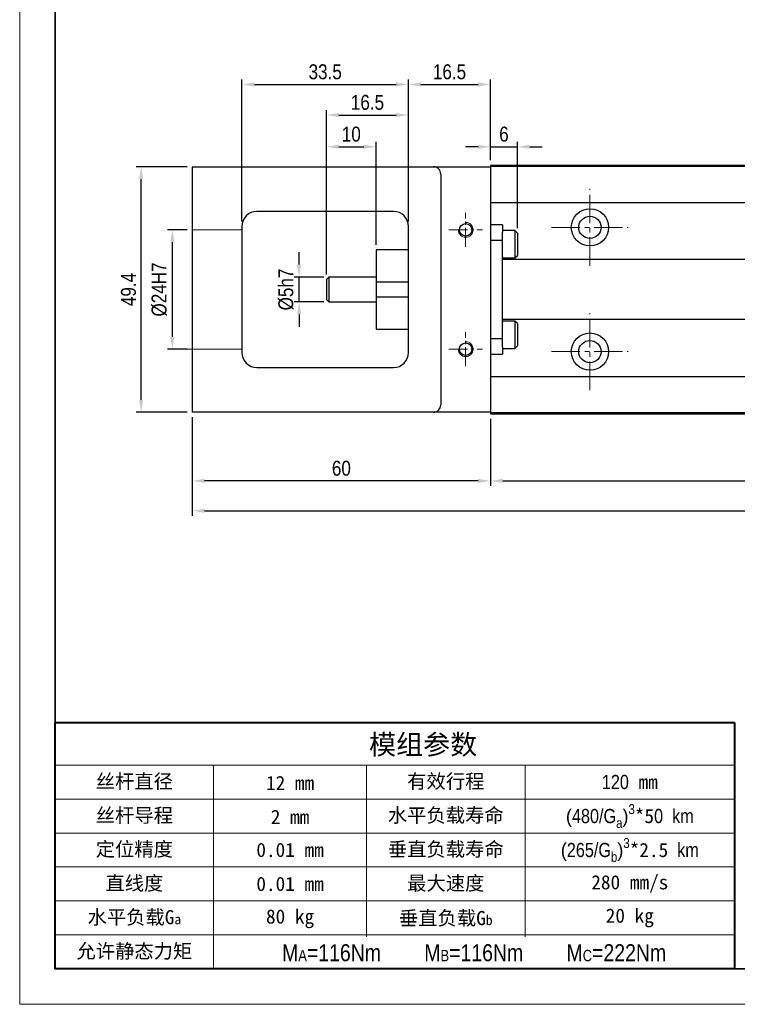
# Model space of a CAD drawing. Header units: millimetres. Extents: x 100 to 1971, y 30 to 690.
# Tile 9 of 20: x 583 to 727, y 30 to 228. Entities that reach past the tile are written whole.
import ezdxf

# ---------------------------------------------------------------- set-up
doc = ezdxf.new("R2010")
doc.units = ezdxf.units.MM
doc.linetypes.add('CENTER2', pattern=[28.575, 19.05, -3.175, 3.175, -3.175])
doc.linetypes.add('DASHED', pattern=[19.05, 12.7, -6.35])
doc.layers.get('Defpoints').update_dxf_attribs({"lineweight": 13})
for name, color, linetype, lineweight in [('小粗', 7, 'Continuous', 25), ('标注', 3, 'Continuous', 13), ('点划线', 1, 'CENTER2', 13), ('粗线', 7, 'Continuous', 35), ('细线', 7, 'Continuous', 13), ('虚线', 253, 'DASHED', 13)]:
    doc.layers.add(name, color=color, linetype=linetype, lineweight=lineweight)
doc.styles.add('3.5', font='ARIALN.TTF', dxfattribs={"height": 3})
doc.styles.add('7', font='ARIALN.TTF', dxfattribs={"height": 7})
doc.dimstyles.new('A4—对齐', dxfattribs={"dimtxt": 3, "dimasz": 2.5, "dimexe": 1, "dimexo": 1, "dimgap": 1, "dimtad": 1, "dimdec": 1, "dimzin": 9, "dimdsep": 46, "dimtxsty": '3.5', "dimcen": 2.5, "dimadec": 0, "dimazin": 0, "dimtm": 1e-09, "dimtfac": 1, "dimtdec": 1, "dimtmove": 0, "dimatfit": 3, "dimfxl": 0, "dimtolj": 1, "dimarcsym": 0})

# ---------------------------------------------------------------- blocks, each defined once
blk = doc.blocks.new('A4图框')
at = {"layer": '粗线'}
blk.add_lwpolyline([(5, 205), (292, 205), (292, 5), (5, 5)], close=True, dxfattribs=at)
at = {"layer": '细线'}
blk.add_lwpolyline([(0, 210), (297, 210), (297, 0), (0, 0)], close=True, dxfattribs=at)
blk = doc.blocks.new('*D61')
at = {"layer": 'Defpoints', "color": 0, "transparency": 16777216}
for p in [(639.04, 176.28), (645.05, 176.28), (645.05, 171.28)]:
    blk.add_point(p, dxfattribs=at)
at = {"layer": '标注', "color": 0, "lineweight": -2, "transparency": 16777216}
for p, q in [((639.04, 178.78), (639.04, 181.28)), ((644.05, 176.28), (638.04, 176.28)), ((639.04, 171.28), (639.04, 176.28)), ((644.05, 171.28), (638.04, 171.28)), ((639.04, 168.78), (639.04, 166.28))]:
    blk.add_line(p, q, dxfattribs=at)
at = {"layer": '标注', "color": 0, "transparency": 16777216}
for points in [[(638.63, 178.78), (639.46, 178.78), (639.04, 176.28)], [(638.63, 168.78), (639.46, 168.78), (639.04, 171.28)]]:
    blk.add_solid(points, dxfattribs=at)
at = {"layer": '标注', "color": 0, "transparency": 16777216, "insert": (636.43, 173.78), "char_height": 3, "attachment_point": 5, "rotation": 90, "style": '3.5'}
blk.add_mtext('\\A1;%%C5h7', dxfattribs=at)
blk = doc.blocks.new('*D62')
at = {"layer": 'Defpoints', "color": 0, "transparency": 16777216}
for p in [(613.55, 185.78), (617.55, 185.78), (617.55, 161.78)]:
    blk.add_point(p, dxfattribs=at)
at = {"layer": '标注', "color": 0, "lineweight": -2, "transparency": 16777216}
for p, q in [((616.55, 185.78), (612.55, 185.78)), ((613.55, 164.28), (613.55, 183.28)), ((616.55, 161.78), (612.55, 161.78))]:
    blk.add_line(p, q, dxfattribs=at)
at = {"layer": '标注', "color": 0, "transparency": 16777216}
for points in [[(613.13, 183.28), (613.97, 183.28), (613.55, 185.78)], [(613.13, 164.28), (613.97, 164.28), (613.55, 161.78)]]:
    blk.add_solid(points, dxfattribs=at)
at = {"layer": '标注', "color": 0, "transparency": 16777216, "insert": (610.93, 173.78), "char_height": 3, "attachment_point": 5, "rotation": 90, "style": '3.5'}
blk.add_mtext('\\A1;%%C24H7', dxfattribs=at)
blk = doc.blocks.new('*D63')
at = {"layer": 'Defpoints', "color": 0, "transparency": 16777216}
for p in [(607.28, 198.48), (617.55, 198.48), (617.55, 149.08)]:
    blk.add_point(p, dxfattribs=at)
at = {"layer": '标注', "color": 0, "lineweight": -2, "transparency": 16777216}
for p, q in [((616.55, 198.48), (606.28, 198.48)), ((607.28, 151.58), (607.28, 195.98)), ((616.55, 149.08), (606.28, 149.08))]:
    blk.add_line(p, q, dxfattribs=at)
at = {"layer": '标注', "color": 0, "transparency": 16777216}
for points in [[(606.86, 195.98), (607.69, 195.98), (607.28, 198.48)], [(606.86, 151.58), (607.69, 151.58), (607.28, 149.08)]]:
    blk.add_solid(points, dxfattribs=at)
at = {"layer": '标注', "color": 0, "transparency": 16777216, "insert": (604.74, 173.78), "char_height": 3, "attachment_point": 5, "rotation": 90, "style": '3.5'}
blk.add_mtext('\\A1;49.4', dxfattribs=at)
blk = doc.blocks.new('*D64')
at = {"layer": 'Defpoints', "color": 0, "transparency": 16777216}
for p in [(654.55, 202.48), (654.55, 181.78), (644.55, 175.78)]:
    blk.add_point(p, dxfattribs=at)
at = {"layer": '标注', "color": 0, "lineweight": -2, "transparency": 16777216}
for p, q in [((644.55, 176.78), (644.55, 203.48)), ((647.05, 202.48), (652.05, 202.48)), ((654.55, 182.78), (654.55, 203.48))]:
    blk.add_line(p, q, dxfattribs=at)
at = {"layer": '标注', "color": 0, "transparency": 16777216}
for points in [[(647.05, 202.89), (647.05, 202.06), (644.55, 202.48)], [(652.05, 202.89), (652.05, 202.06), (654.55, 202.48)]]:
    blk.add_solid(points, dxfattribs=at)
at = {"layer": '标注', "color": 0, "transparency": 16777216, "insert": (649.55, 205.01), "char_height": 3, "attachment_point": 5, "style": '3.5'}
blk.add_mtext('\\A1;10', dxfattribs=at)
blk = doc.blocks.new('*D65')
at = {"layer": 'Defpoints', "color": 0, "transparency": 16777216}
for p in [(661.05, 208.87), (661.05, 186.48), (644.55, 175.78)]:
    blk.add_point(p, dxfattribs=at)
at = {"layer": '标注', "color": 0, "lineweight": -2, "transparency": 16777216}
for p, q in [((644.55, 176.78), (644.55, 209.87)), ((647.05, 208.87), (658.55, 208.87)), ((661.05, 187.48), (661.05, 209.87))]:
    blk.add_line(p, q, dxfattribs=at)
at = {"layer": '标注', "color": 0, "transparency": 16777216}
for points in [[(647.05, 209.28), (647.05, 208.45), (644.55, 208.87)], [(658.55, 209.28), (658.55, 208.45), (661.05, 208.87)]]:
    blk.add_solid(points, dxfattribs=at)
at = {"layer": '标注', "color": 0, "transparency": 16777216, "insert": (652.8, 211.4), "char_height": 3, "attachment_point": 5, "style": '3.5'}
blk.add_mtext('\\A1;16.5', dxfattribs=at)
blk = doc.blocks.new('*D66')
at = {"layer": 'Defpoints', "color": 0, "transparency": 16777216}
for p in [(661.05, 215.02), (627.55, 186.48), (661.05, 186.48)]:
    blk.add_point(p, dxfattribs=at)
at = {"layer": '标注', "color": 0, "lineweight": -2, "transparency": 16777216}
for p, q in [((627.55, 187.48), (627.55, 216.02)), ((661.05, 187.48), (661.05, 216.02)), ((630.05, 215.02), (658.55, 215.02))]:
    blk.add_line(p, q, dxfattribs=at)
at = {"layer": '标注', "color": 0, "transparency": 16777216}
for points in [[(630.05, 215.44), (630.05, 214.6), (627.55, 215.02)], [(658.55, 215.44), (658.55, 214.6), (661.05, 215.02)]]:
    blk.add_solid(points, dxfattribs=at)
at = {"layer": '标注', "color": 0, "transparency": 16777216, "insert": (644.3, 217.55), "char_height": 3, "attachment_point": 5, "style": '3.5'}
blk.add_mtext('\\A1;33.5', dxfattribs=at)
blk = doc.blocks.new('*D67')
at = {"layer": 'Defpoints', "color": 0, "transparency": 16777216}
for p in [(677.55, 215.02), (677.55, 198.78), (661.05, 186.48)]:
    blk.add_point(p, dxfattribs=at)
at = {"layer": '标注', "color": 0, "lineweight": -2, "transparency": 16777216}
for p, q in [((661.05, 187.48), (661.05, 216.02)), ((677.55, 199.78), (677.55, 216.02)), ((663.55, 215.02), (675.05, 215.02))]:
    blk.add_line(p, q, dxfattribs=at)
at = {"layer": '标注', "color": 0, "transparency": 16777216}
for points in [[(663.55, 215.44), (663.55, 214.6), (661.05, 215.02)], [(675.05, 215.44), (675.05, 214.6), (677.55, 215.02)]]:
    blk.add_solid(points, dxfattribs=at)
at = {"layer": '标注', "color": 0, "transparency": 16777216, "insert": (669.3, 217.55), "char_height": 3, "attachment_point": 5, "style": '3.5'}
blk.add_mtext('\\A1;16.5', dxfattribs=at)
blk = doc.blocks.new('*D68')
at = {"layer": 'Defpoints', "color": 0, "transparency": 16777216}
for p in [(682.95, 202.48), (677.55, 198.78), (682.95, 185.12)]:
    blk.add_point(p, dxfattribs=at)
at = {"layer": '标注', "color": 0, "lineweight": -2, "transparency": 16777216}
for p, q in [((675.05, 202.48), (672.55, 202.48)), ((677.55, 199.78), (677.55, 203.48)), ((677.55, 202.48), (682.95, 202.48)), ((682.95, 186.12), (682.95, 203.48)), ((685.45, 202.48), (687.95, 202.48))]:
    blk.add_line(p, q, dxfattribs=at)
at = {"layer": '标注', "color": 0, "transparency": 16777216}
for points in [[(675.05, 202.89), (675.05, 202.06), (677.55, 202.48)], [(685.45, 202.89), (685.45, 202.06), (682.95, 202.48)]]:
    blk.add_solid(points, dxfattribs=at)
at = {"layer": '标注', "color": 0, "transparency": 16777216, "insert": (680.25, 205.01), "char_height": 3, "attachment_point": 5, "style": '3.5'}
blk.add_mtext('\\A1;6', dxfattribs=at)
blk = doc.blocks.new('*D69')
at = {"layer": 'Defpoints', "color": 0, "transparency": 16777216}
for p in [(617.55, 149.08), (677.55, 148.78), (617.55, 135.28)]:
    blk.add_point(p, dxfattribs=at)
at = {"layer": '标注', "color": 0, "lineweight": -2, "transparency": 16777216}
for p, q in [((617.55, 148.08), (617.55, 134.28)), ((677.55, 147.78), (677.55, 134.28)), ((675.05, 135.28), (620.05, 135.28))]:
    blk.add_line(p, q, dxfattribs=at)
at = {"layer": '标注', "color": 0, "transparency": 16777216}
for points in [[(620.05, 135.69), (620.05, 134.86), (617.55, 135.28)], [(675.05, 135.69), (675.05, 134.86), (677.55, 135.28)]]:
    blk.add_solid(points, dxfattribs=at)
at = {"layer": '标注', "color": 0, "transparency": 16777216, "insert": (647.55, 137.81), "char_height": 3, "attachment_point": 5, "style": '3.5'}
blk.add_mtext('\\A1;60', dxfattribs=at)
blk = doc.blocks.new('*D70')
at = {"layer": 'Defpoints', "color": 0, "transparency": 16777216}
for p in [(677.55, 148.78), (877.55, 148.78), (877.55, 135.28)]:
    blk.add_point(p, dxfattribs=at)
at = {"layer": '标注', "color": 0, "lineweight": -2, "transparency": 16777216}
for p, q in [((677.55, 147.78), (677.55, 134.28)), ((877.55, 147.78), (877.55, 134.28)), ((680.05, 135.28), (875.05, 135.28))]:
    blk.add_line(p, q, dxfattribs=at)
at = {"layer": '标注', "color": 0, "transparency": 16777216}
for points in [[(680.05, 135.69), (680.05, 134.86), (677.55, 135.28)], [(875.05, 135.69), (875.05, 134.86), (877.55, 135.28)]]:
    blk.add_solid(points, dxfattribs=at)
at = {"layer": '标注', "color": 0, "transparency": 16777216, "insert": (777.55, 137.81), "char_height": 3, "width": 27.1458, "attachment_point": 5, "style": '3.5'}
blk.add_mtext('\\A1;200', dxfattribs=at)
blk = doc.blocks.new('*D71')
at = {"layer": 'Defpoints', "color": 0, "transparency": 16777216}
for p in [(617.55, 149.08), (887.55, 149.58), (887.55, 129.28)]:
    blk.add_point(p, dxfattribs=at)
at = {"layer": '标注', "color": 0, "lineweight": -2, "transparency": 16777216}
for p, q in [((887.55, 148.58), (887.55, 128.28)), ((617.55, 148.08), (617.55, 128.28)), ((620.05, 129.28), (885.05, 129.28))]:
    blk.add_line(p, q, dxfattribs=at)
at = {"layer": '标注', "color": 0, "transparency": 16777216}
for points in [[(620.05, 129.69), (620.05, 128.86), (617.55, 129.28)], [(885.05, 129.69), (885.05, 128.86), (887.55, 129.28)]]:
    blk.add_solid(points, dxfattribs=at)
at = {"layer": '标注', "color": 0, "transparency": 16777216, "insert": (752.55, 131.81), "char_height": 3, "width": 31.5025, "attachment_point": 5, "style": '3.5'}
blk.add_mtext('\\A1;270', dxfattribs=at)

msp = doc.modelspace()

# ---------------------------------------------------------------- linework, layer by layer
at = {"layer": '小粗'}
for p, q in [((617.55, 198.48), (617.55, 149.08)), ((617.55, 198.48), (677.55, 198.48)), ((677.55, 198.78), (877.55, 198.78)), ((677.55, 198.78), (677.55, 148.78)), ((677.55, 198.58), (877.55, 198.58)), ((667.55, 196.98), (667.55, 150.58)), ((677.55, 191.28), (877.55, 191.28)), ((658.05, 189.48), (630.55, 189.48)), ((627.55, 186.48), (627.55, 161.08)), ((661.05, 161.08), (661.05, 186.48)), ((679.95, 186.78), (677.55, 186.78)), ((679.95, 186.78), (679.95, 185.31)), ((679.95, 162.81), (679.95, 184.75)), ((682.45, 185.62), (680.15, 185.62)), ((682.95, 185.12), (682.45, 185.62)), ((682.45, 185.62), (682.45, 180.12)), ((682.95, 185.12), (682.95, 180.62)), ((679.95, 183.61), (677.55, 183.61)), ((661.05, 181.78), (654.55, 181.78)), ((654.55, 181.78), (654.55, 165.78)), ((682.45, 180.12), (682.95, 180.62)), ((746.75, 179.78), (679.95, 179.78)), ((680.15, 180.12), (682.45, 180.12)), ((645.05, 176.28), (644.55, 175.78)), ((654.55, 176.28), (645.05, 176.28)), ((645.05, 176.28), (645.05, 171.28)), ((644.55, 175.78), (644.55, 171.78)), ((661.05, 175.28), (654.55, 175.28)), ((644.55, 171.78), (645.05, 171.28)), ((645.05, 171.28), (654.55, 171.28)), ((654.55, 172.28), (661.05, 172.28)), ((679.95, 167.78), (746.75, 167.78)), ((682.45, 167.44), (680.15, 167.44)), ((682.95, 166.94), (682.45, 167.44)), ((682.45, 167.44), (682.45, 161.94)), ((682.95, 166.94), (682.95, 162.44)), ((654.55, 165.78), (661.05, 165.78)), ((677.55, 163.94), (679.95, 163.94)), ((682.45, 161.94), (682.95, 162.44)), ((677.55, 160.78), (679.95, 160.78)), ((679.95, 162.25), (679.95, 160.78)), ((680.15, 161.94), (682.45, 161.94)), ((630.55, 158.08), (658.05, 158.08)), ((677.55, 156.28), (877.55, 156.28)), ((677.55, 149.08), (617.55, 149.08)), ((877.55, 148.98), (677.55, 148.98)), ((677.55, 148.78), (877.55, 148.78))]:
    msp.add_line(p, q, dxfattribs=at)
for centre, radius in [((697.55, 186.28), 3.75), ((697.55, 186.28), 2.25), ((672.55, 185.78), 1.25), ((697.55, 161.28), 3.75), ((672.55, 161.78), 1.25), ((697.55, 161.28), 2.25)]:
    msp.add_circle(centre, radius, dxfattribs=at)
for centre, radius, start, end in [((666.05, 196.98), 1.5, 0, 90), ((630.55, 186.48), 3, 90, 180), ((658.05, 186.48), 3, 0, 90), ((680.15, 185.42), 0.2, 90, 180), ((680.15, 180.32), 0.2, 180, 270), ((680.15, 167.24), 0.2, 90, 180), ((630.55, 161.08), 3, 180, 270), ((658.05, 161.08), 3, 270, 0), ((680.15, 162.14), 0.2, 180, 270), ((666.05, 150.58), 1.5, 270, 0)]:
    msp.add_arc(centre, radius, start, end, dxfattribs=at)
for points in [[(679.95, 184.75), (679.95, 184.95), (679.95, 185.13), (679.95, 185.31)], [(679.95, 162.25), (679.95, 162.42), (679.95, 162.61), (679.95, 162.81)]]:
    msp.add_open_spline(points, degree=3, dxfattribs=at)
at = {"layer": '标注'}
for p, q in [((644.55, 198.48), (644.55, 202.15)), ((617.55, 161.78), (614.29, 161.78)), ((589.96, 78.12), (726.64, 78.12)), ((621.85, 78.12), (621.85, 37.12)), ((652.61, 78.12), (652.61, 43.59)), ((684.5, 78.12), (684.5, 43.59)), ((589.96, 71.29), (726.64, 71.29)), ((589.96, 64.45), (726.64, 64.45)), ((589.96, 57.62), (726.64, 57.62)), ((589.96, 50.79), (726.64, 50.79)), ((589.96, 43.95), (726.64, 43.95))]:
    msp.add_line(p, q, dxfattribs=at)
at = {"layer": '标注', "lineweight": 40}
for points in [[(726.64, 86.66), (726.64, 37.12), (589.96, 37.12), (589.96, 86.66)], [(589.96, 86.66), (726.64, 86.66)]]:
    msp.add_lwpolyline(points, dxfattribs=at)
at = {"layer": '标注'}
for centre in [(672.55, 185.78), (672.55, 161.78)]:
    msp.add_arc(centre, 1.5, 180, 90, dxfattribs=at)
at = {"layer": '点划线', "ltscale": 0.3}
for p, q in [((697.55, 178.56), (697.55, 194)), ((689.83, 186.28), (705.27, 186.28)), ((697.55, 153.56), (697.55, 169)), ((689.83, 161.28), (705.27, 161.28))]:
    msp.add_line(p, q, dxfattribs=at)
at = {"layer": '点划线', "ltscale": 0.2}
for p, q in [((672.55, 182.37), (672.55, 189.19)), ((669.14, 185.78), (675.96, 185.78)), ((672.55, 158.37), (672.55, 165.19)), ((669.14, 161.78), (675.96, 161.78))]:
    msp.add_line(p, q, dxfattribs=at)
at = {"layer": '虚线'}
for p, q in [((627.55, 185.78), (617.55, 185.78)), ((627.55, 161.78), (617.55, 161.78))]:
    msp.add_line(p, q, dxfattribs=at)

# ---------------------------------------------------------------- block references
at = {"layer": '标注', "xscale": 1.423719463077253, "yscale": 1.423719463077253, "zscale": 1.423719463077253}
msp.add_blockref('A4图框', (582.84, 30), dxfattribs=at)

# ---------------------------------------------------------------- texts
at = {"layer": '标注', "attachment_point": 5, "style": '7'}
for s, insert, char_height, width in [('{\\fSimSun|b0|i0|c134|p2;模组参数}', (664, 82.03), 3.9864, 136.6771), ('{\\fSimSun|b0|i0|c134|p2;丝杆直径}', (605.91, 74.7), 2.8474, 31.8898), ('{\\fSimSun|b0|i0|c134|p34;12 mm}', (637.23, 74.52), 2.8474, 30.7522), ('{\\fSimSun|b0|i0|c134|p34;有效行程}', (668.55, 74.7), 2.8474, 31.8914), ('120{\\fSimSun|b0|i0|c134|p34; mm}', (705.57, 74.7), 2.8474, 42.1436), ('{\\fSimSun|b0|i0|c134|p2;丝杆导程}', (605.91, 67.87), 2.8474, 31.8898), ('{\\fSimSun|b0|i0|c134|p34;水平负载寿命}', (668.55, 67.87), 2.8474, 31.8914), ('\\A1;{\\fYouYuan|b0|i0|c134|p49;\\H0.95995x;(}480/G{\\H0.7x;\\S ^ a;\\fYouYuan|b0|i0|c134|p49;\\H1.37137x;)\\fArial Narrow|b0|i0|c134|p34;\\H0.7292x;\\S3^  ;\\fSimSun|b0|i0|c134|p34;\\H1.42858x;*5}0  km', (705.57, 67.87), 2.84744, 42.1436), ('{\\fSimSun|b0|i0|c134|p34;2 mm}', (637.23, 67.69), 2.8474, 30.7522), ('\\A1;{\\fYouYuan|b0|i0|c134|p49;\\H0.95995x;(}265/G{\\H0.7x;\\S ^ b;\\fYouYuan|b0|i0|c134|p49;\\H1.37136x;)\\fArial Narrow|b0|i0|c134|p34;\\H0.7292x;\\S3^  ;\\fSimSun|b0|i0|c134|p34;\\H1.42858x;*2.5}  km', (705.57, 61.04), 2.84744, 42.1436), ('{\\fSimSun|b0|i0|c134|p2;定位精度}', (605.91, 61.04), 2.8474, 31.8898), ('{\\fSimSun|b0|i0|c134|p34;0.01 mm}', (637.23, 61.04), 2.8474, 30.7522), ('{\\fSimSun|b0|i0|c134|p34;垂直负载寿命}', (668.55, 61.04), 2.8474, 31.8914), ('{\\fSimSun|b0|i0|c134|p2;直线度}', (605.91, 54.2), 2.8474, 31.8898), ('{\\fSimSun|b0|i0|c134|p34;0.01 mm}', (637.23, 54.2), 2.8474, 30.7522), ('{\\fSimSun|b0|i0|c134|p34;最大速度}', (668.55, 54.2), 2.8474, 31.8914), ('{\\fSimSun|b0|i0|c134|p34;280 mm/s}', (705.57, 54.2), 2.8474, 42.1436), ('{\\fSimSun|b0|i0|c134|p34;水平负载G\\H0.70397x;a}', (605.91, 47.37), 2.8474, 31.8898), ('{\\fSimSun|b0|i0|c134|p34;80 kg}', (637.23, 47.19), 2.8474, 30.7522), ('{\\fSimSun|b0|i0|c134|p34;垂直负载G\\H0.70397x;b}', (668.55, 47.19), 2.8474, 31.8914), ('{\\fSimSun|b0|i0|c134|p34;20 kg}', (705.57, 47.37), 2.8474, 42.1436), ('{\\fSimSun|b0|i0|c134|p34;允许静态力矩}', (605.91, 40.54), 2.8474, 31.8898), ('{\\H1.2x;M\\H0.66667x;A\\H1.5x;=116Nm        M\\H0.66667x;B\\H1.5x;=116Nm        M\\H0.66667x;C\\H1.5x;=222Nm \\H1.16666x; \\fSimSun|b0|i0|c134|p34; }', (674.25, 40.35), 2.84744, 104.7873)]:
    msp.add_mtext(s, dxfattribs=dict(at, insert=insert, char_height=char_height, width=width))

# ---------------------------------------------------------------- dimensions: what is measured, and where the dimension line sits
at = {"layer": '标注'}
for base, p1, p2, picture, middle in [((661.05, 215.02), (627.55, 186.48), (661.05, 186.48), '*D66', (644.3, 217.55)), ((677.55, 215.02), (661.05, 186.48), (677.55, 198.78), '*D67', (669.3, 217.55)), ((661.05, 208.87), (644.55, 175.78), (661.05, 186.48), '*D65', (652.8, 211.4)), ((654.55, 202.48), (644.55, 175.78), (654.55, 181.78), '*D64', (649.55, 205.01))]:
    dim = msp.add_linear_dim(base=base, p1=p1, p2=p2, dimstyle='A4—对齐', dxfattribs=at)
    dim.commit()
    dim.dimension.update_dxf_attribs({"geometry": picture, "text_midpoint": middle})
for base, p1, p2, text, picture, middle in [((682.95, 202.48), (677.55, 198.78), (682.95, 185.12), '6', '*D68', (680.25, 205.01)), ((887.55, 129.28), (617.55, 149.08), (887.55, 149.58), '270', '*D71', (752.55, 131.81)), ((877.55, 135.28), (677.55, 148.78), (877.55, 148.78), '200', '*D70', (777.55, 137.81))]:
    dim = msp.add_linear_dim(base=base, p1=p1, p2=p2, text=text, dimstyle='A4—对齐', dxfattribs=at)
    dim.commit()
    dim.dimension.update_dxf_attribs({"geometry": picture, "text_midpoint": middle})
dim = msp.add_linear_dim(base=(607.28, 198.48), p1=(617.55, 149.08), p2=(617.55, 198.48), angle=90, dimstyle='A4—对齐', dxfattribs=at)
dim.commit()
dim.dimension.update_dxf_attribs({"geometry": '*D63', "text_midpoint": (604.74, 173.78)})
dim = msp.add_linear_dim(base=(613.55, 185.78), p1=(617.55, 161.78), p2=(617.55, 185.78), angle=90, text='%%C<>H7', dimstyle='A4—对齐', dxfattribs=at)
dim.commit()
dim.dimension.update_dxf_attribs({"geometry": '*D62', "text_midpoint": (610.93, 173.78)})
dim = msp.add_linear_dim(base=(639.04, 176.28), p1=(645.05, 171.28), p2=(645.05, 176.28), angle=90, text='%%C<>h7', dimstyle='A4—对齐', dxfattribs=at)
dim.commit()
dim.dimension.update_dxf_attribs({"geometry": '*D61', "text_midpoint": (639.04, 173.78), "dimtype": 160})
dim = msp.add_linear_dim(base=(617.55, 135.28), p1=(677.55, 148.78), p2=(617.55, 149.08), dimstyle='A4—对齐', dxfattribs=at)
dim.commit()
dim.dimension.update_dxf_attribs({"geometry": '*D69', "text_midpoint": (647.55, 135.28), "dimtype": 160})

doc.saveas('drawing.dxf')
